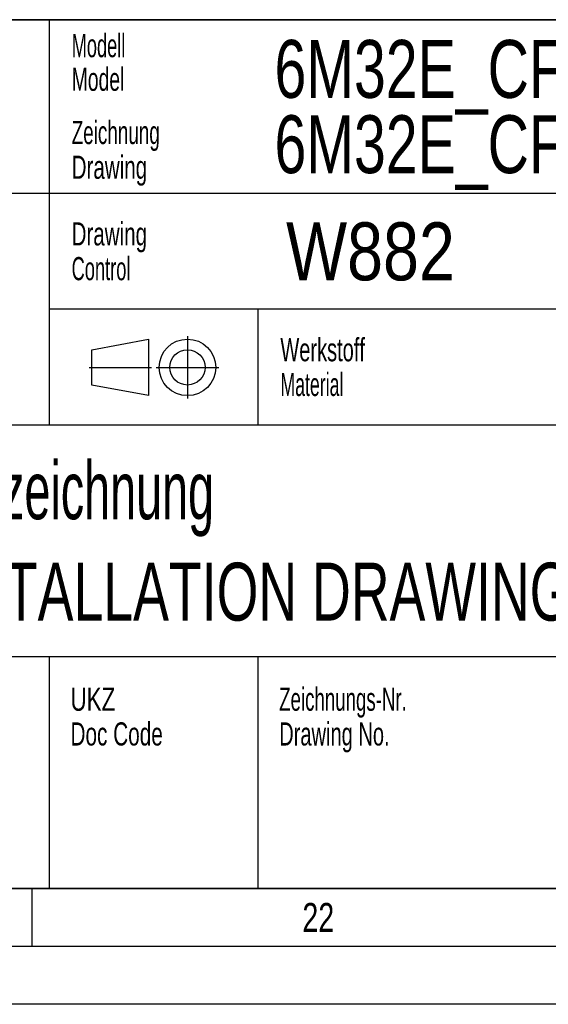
# Model space of a CAD drawing. Header units: millimetres. Extents: x 0 to 1189, y 0 to 841.
# Tile 61 of 82: x 1043 to 1089, y 0 to 85. Entities that reach past the tile are written whole.
import ezdxf
from ezdxf.enums import TextEntityAlignment as Align

# ---------------------------------------------------------------- set-up
doc = ezdxf.new("R2010")
doc.units = ezdxf.units.MM
doc.header["$LTSCALE"] = 65.395
doc.linetypes.add('CENTER', pattern=[0.6, 0.375, -0.075, 0.075, -0.075])
doc.layers.get('0').update_dxf_attribs({"linetype": 'CONTINUOUS'})
doc.styles.get("Standard").update_dxf_attribs({"font": 'txt', "width": 0.6})
doc.styles.add('TEXTSTYLE_2', font='txt')
doc.styles.add('TEXTSTYLE_3', font='txt', dxfattribs={"width": 0.8})

# ---------------------------------------------------------------- blocks, each defined once
blk = doc.blocks.new('*T996')
at = {"color": 5, "linetype": 'Continuous'}
for p, q in [((0, 0), (187, 0)), ((0, 0), (0, -75)), ((187, 0), (187, -75)), ((0, -75), (187, -75))]:
    blk.add_line(p, q, dxfattribs=at)
at = {"color": 2, "linetype": 'Continuous', "style": 'TEXTSTYLE_3'}
for s, width, p in [('6M32E_CFWS', 0.738095, (73.4, -6.75)), ('1.6', 0.547619, (113.757, -6.75)), ('6M32E_CFWS', 0.738095, (73.4, -13.25)), ('1.5', 0.52381, (113.757, -13.25))]:
    blk.add_text(s, height=5, dxfattribs=dict(at, width=width)).set_placement(p)
for s, width, p in [('W882', 0.833333, (81.679, -22.5)), ('1:20', 0.529762, (128.405, -22.5)), ('-', 0.619048, (11, -72.75))]:
    blk.add_text(s, height=5, dxfattribs=dict(at, width=width)).set_placement(p, align=Align.CENTER)
for s, width, p in [('~37000', 0.678571, (185.6, -22.5)), ('1', 0.47619, (185.6, -62.75)), ('1', 0.47619, (185.6, -73.25))]:
    blk.add_text(s, height=5, dxfattribs=dict(at, width=width)).set_placement(p, align=Align.RIGHT)
at = {"color": 5, "linetype": 'Continuous', "width": 0.761905}
blk.add_text('mK', height=2, dxfattribs=at).set_placement((45.071, -31), align=Align.CENTER)
at = {"color": 7, "linetype": 'Continuous', "style": 'TEXTSTYLE_3'}
for s, width, p in [('Motor - Einbauzeichnung', 0.602484, (23.4, -43.125)), ('ENGINE INSTALLATION DRAWING', 0.69224, (23.4, -51.875))]:
    blk.add_text(s, height=5, dxfattribs=dict(at, width=width)).set_placement(p)
at = {"color": 7, "linetype": 'Continuous', "style": 'TEXTSTYLE_3', "width": 0.738095}
blk.add_text('6M32E CFWS', height=5, dxfattribs=at).set_placement((121.5, -72.75), align=Align.CENTER)

msp = doc.modelspace()

# ---------------------------------------------------------------- linework, layer by layer
at = {"color": 6, "linetype": 'Continuous'}
for p, q in [((1179, 85), (992, 85)), ((1179, 70), (992, 70)), ((1184, 5), (5, 5))]:
    msp.add_line(p, q, dxfattribs=at)
at = {"color": 7, "linetype": 'Continuous'}
for p, q in [((1046, 50), (1046, 85)), ((1179, 60), (1046, 60)), ((1064, 50), (1064, 60)), ((1049.65902, 56.51096), (1054.53774, 57.42572)), ((1054.53774, 57.42572), (1054.53774, 52.547)), ((1049.65902, 53.46176), (1049.65902, 56.51096)), ((1054.53774, 52.547), (1049.65902, 53.46176)), ((1179, 50), (992, 50)), ((1179, 30), (992, 30)), ((1046, 10), (1046, 29.97776)), ((1064, 10), (1064, 29.97776))]:
    msp.add_line(p, q, dxfattribs=at)
at = {"color": 5, "linetype": 'CENTER'}
for p, q in [((1057.89186, 57.68614), (1057.89186, 52.28658)), ((1049.40637, 54.98636), (1054.80636, 54.98636)), ((1055.19209, 54.98636), (1060.59164, 54.98636))]:
    msp.add_line(p, q, dxfattribs=at)
at = {"color": 5, "linetype": 'Continuous'}
for p, q in [((1179, 10), (10, 10)), ((1044.5, 5), (1044.5, 10)), ((1189, 0), (0, 0))]:
    msp.add_line(p, q, dxfattribs=at)
at = {"color": 7, "linetype": 'Continuous'}
for radius in [2.43936, 1.5246]:
    msp.add_circle((1057.89186, 54.98636), radius, dxfattribs=at)

# ---------------------------------------------------------------- block references
msp.add_blockref('*T996', (992, 85))

# ---------------------------------------------------------------- texts
at = {"color": 5, "linetype": 'Continuous'}
for s, height, style, width, p in [('Modell', 2, 'TEXTSTYLE_3', 0.587302, (1047.90891, 81.76214)), ('Model', 2, 'TEXTSTYLE_3', 0.62381, (1047.90891, 78.86214)), ('Zeichnung', 2, 'TEXTSTYLE_3', 0.608466, (1047.90891, 74.26214)), ('Drawing', 2, 'TEXTSTYLE_3', 0.663265, (1047.90891, 71.26214)), ('Drawing', 2, 'TEXTSTYLE_3', 0.663265, (1047.90186, 65.5095)), ('Control', 2, 'TEXTSTYLE_3', 0.588435, (1047.90186, 62.5095)), ('Werkstoff', 2, 'TEXTSTYLE_3', 0.645503, (1065.90891, 55.51214)), ('Material', 2, 'TEXTSTYLE_3', 0.571429, (1065.90891, 52.51214)), ('UKZ', 2, 'TEXTSTYLE_3', 0.722222, (1047.80501, 25.34131)), ('Zeichnungs-Nr.', 2, 'TEXTSTYLE_3', 0.602041, (1065.80501, 25.34131)), ('Doc Code', 2, 'TEXTSTYLE_3', 0.669643, (1047.80501, 22.34131)), ('Drawing No.', 2, 'TEXTSTYLE_3', 0.647186, (1065.80501, 22.34131)), ('22', 2.50001, 'TEXTSTYLE_2', 0.738095, (1067.806, 6.248))]:
    msp.add_text(s, height=height, dxfattribs=dict(at, style=style, width=width)).set_placement(p)

doc.saveas('drawing.dxf')
